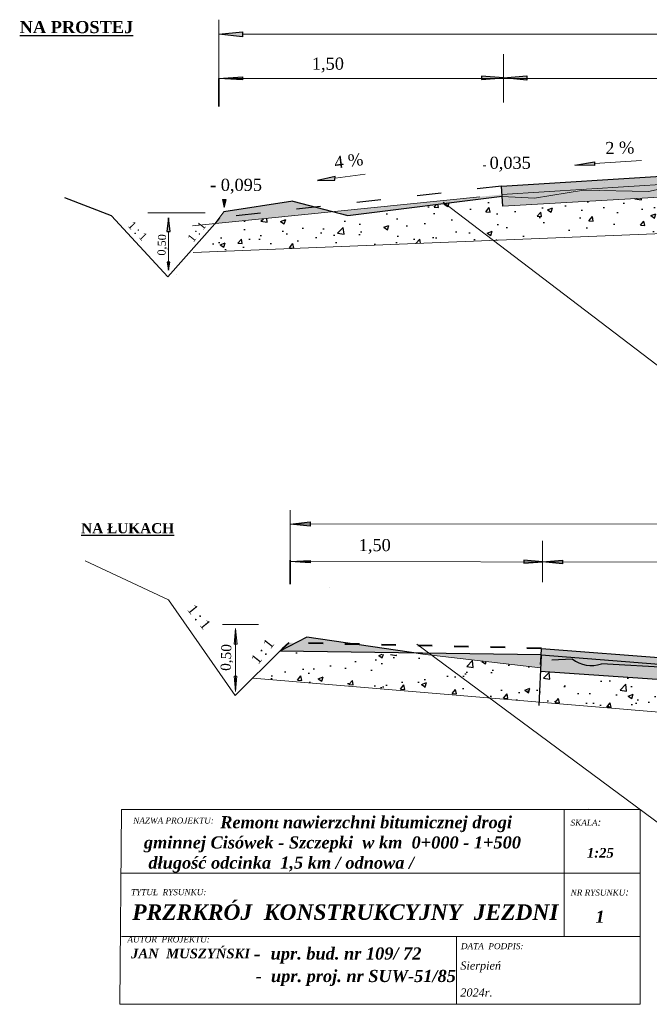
# Model space of a CAD drawing. Header units: millimetres. Extents: x 86 to 455, y 484 to 731.
import ezdxf

# ---------------------------------------------------------------- set-up
doc = ezdxf.new("R2010")
doc.units = ezdxf.units.MM
doc.linetypes.add('ACAD_ISO03W100', pattern=[30, 12, -18])
pattern_1 = [(37.50000000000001, (-17.79225462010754, 0), (-1.600031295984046, 48.94132373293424), [0, -38.608, 0, -43.18, 0, -41.275]), (7.499999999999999, (-17.79225462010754, 0), (44.95232831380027, 71.68251005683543), [0, -20.828, 0, -34.798, 0, -13.335]), (327.5, (-49.03425462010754, 0), (79.0992370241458, 0.1437184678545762), [0, -12.7, 0, -45.72, 0, -59.69]), (317.5, (-49.03425462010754, 0), (76.35564524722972, 22.29293232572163), [0, -6.35, 0, -29.972, 0, -34.29])]
pattern_2 = [(49.99999999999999, (-17.79225462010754, 0), (12.75292682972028, -1.115735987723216), [1.3335, -14.6685]), (355, (-17.79225462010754, 0), (-2.467039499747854, 13.37397916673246), [1.0668, -11.7348408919]), (100.4514447, (-16.72951413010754, -0.092977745), (10.28588729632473, 12.25824263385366), [1.133300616, -12.466317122]), (46.18420000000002, (-17.79225462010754, 3.556), (18.9755328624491, -2.942962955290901), [2.000249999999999, -22.00275]), (96.63555760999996, (-16.21096162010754, 3.310755), (16.61828938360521, 17.31982872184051), [1.6999516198, -18.6994925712]), (351.1841511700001, (-17.79225462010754, 3.556), (16.61828938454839, 17.31982872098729), [1.6001976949, -17.6021812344]), (21, (-16.01425462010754, 2.667), (10.61300738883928, -7.158563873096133), [1.3335, -14.6685]), (326.0000000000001, (-16.01425462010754, 2.667), (4.326141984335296, 12.89315762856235), [1.0668, -11.7348]), (71.45144499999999, (-15.12983733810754, 2.070453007), (14.93914934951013, 5.734593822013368), [1.133300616, -12.466295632]), (37.50000000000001, (-17.79225462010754, 0), (0.2162022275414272, 5.918852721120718), [0, -11.59256, 0, -11.9126, 0, -11.77925]), (7.499999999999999, (-17.79225462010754, 0), (4.677376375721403, 7.012640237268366), [0, -6.79196, 0, -11.32586, 0, -4.489450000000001]), (327.5, (-21.75719462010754, 0), (9.491341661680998, -0.4010120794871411), [0, -4.445, 0, -13.8684, 0, -18.4023]), (317.5, (-23.53519462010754, 0), (10.36904269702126, 1.779854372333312), [0, -5.7785, 0, -9.210040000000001, 0, -13.0683])]
pattern_3 = [(49.99999999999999, (0, 0), (12.75292682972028, -1.115735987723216), [1.3335, -14.6685]), (355, (0, 0), (-2.467039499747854, 13.37397916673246), [1.0668, -11.7348408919]), (100.4514447, (1.06274049, -0.092977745), (10.28588729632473, 12.25824263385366), [1.133300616, -12.466317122]), (46.18420000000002, (0, 3.556), (18.9755328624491, -2.942962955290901), [2.00025, -22.00275]), (96.63555760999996, (1.581293, 3.310755), (16.61828938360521, 17.31982872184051), [1.6999516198, -18.6994925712]), (351.1841511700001, (0, 3.556), (16.61828938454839, 17.31982872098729), [1.6001976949, -17.6021812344]), (21, (1.778, 2.667), (10.61300738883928, -7.158563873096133), [1.3335, -14.6685]), (326.0000000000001, (1.778, 2.667), (4.326141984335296, 12.89315762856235), [1.0668, -11.7348]), (71.45144499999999, (2.662417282, 2.070453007), (14.93914934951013, 5.734593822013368), [1.133300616, -12.466295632]), (37.50000000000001, (0, 0), (0.2162022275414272, 5.918852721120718), [0, -11.59256, 0, -11.9126, 0, -11.77925]), (7.499999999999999, (0, 0), (4.677376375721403, 7.012640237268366), [0, -6.79196, 0, -11.32586, 0, -4.489450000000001]), (327.5, (-3.96494, 0), (9.491341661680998, -0.4010120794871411), [0, -4.445, 0, -13.8684, 0, -18.4023]), (317.5, (-5.742940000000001, 0), (10.36904269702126, 1.779854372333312), [0, -5.7785, 0, -9.210040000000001, 0, -13.0683])]

msp = doc.modelspace()

# ---------------------------------------------------------------- hatches: boundary and pattern name
for points in [[(140.6481614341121, 724.3746943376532), (134.8328564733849, 723.7399739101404), (140.6481614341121, 723.1139577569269)], [(140.6368738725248, 713.1599032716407), (134.8328564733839, 712.8162603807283), (140.6368738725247, 712.4783004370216)], [(227.6915690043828, 692.152300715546), (222.8945728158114, 691.3661314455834), (227.7556604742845, 691.2757318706)], [(163.5461623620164, 688.5407935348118), (159.2140038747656, 687.53305363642), (163.5341123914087, 687.6638037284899)], [(136.6271572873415, 682.8366641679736), (135.6713855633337, 682.8366641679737), (136.0865787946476, 680.9678926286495)], [(157.3801224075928, 603.055201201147), (152.4371131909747, 602.5156888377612), (157.3801224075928, 601.9835751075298)], [(157.3705279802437, 593.5226287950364), (152.4371131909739, 593.2305323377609), (157.3705279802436, 592.9432663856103)]]:
    msp.add_hatch(color=256).paths.add_polyline_path(points)
h = msp.add_hatch(color=256)
h.paths.add_polyline_path([(199.7933022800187, 713.4012849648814), (199.792711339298, 712.92773217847), (205.182236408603, 712.9277321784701)])
h.paths.add_polyline_path([(205.1822364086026, 712.9277321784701), (199.792711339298, 712.9277321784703), (199.7921995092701, 712.5175750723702)])
h = msp.add_hatch(color=256)
h.paths.add_polyline_path([(210.977845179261, 713.433784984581), (205.1822364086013, 712.92773217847), (210.977845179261, 712.92773217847)])
h.paths.add_polyline_path([(210.9778451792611, 712.9277321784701), (205.1822364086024, 712.9277321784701), (210.977845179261, 712.4026750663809)])
at = {"linetype": 'ACAD_ISO03W100', "lineweight": 30, "ltscale": 0.5}
h = msp.add_hatch(color=25, dxfattribs=at)
h.dxf.hatch_style = 1
h.paths.add_polyline_path([(204.7013422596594, 686.1136871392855), (204.8458655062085, 684.0802878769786), (274.4596526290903, 688.4701268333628), (274.4720648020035, 690.5989925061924)])
h = msp.add_hatch(color=22, dxfattribs=at)
h.dxf.hatch_style = 1
h.paths.add_polyline_path([(250.4780506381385, 686.957849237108), (256.0634507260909, 686.4067577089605), (274.4596526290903, 688.438728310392), (274.4596526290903, 688.4701268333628)])
h.paths.add_polyline_path([(224.4619849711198, 685.3172785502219), (241.1107493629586, 684.821649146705), (250.4780506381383, 686.957849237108)])
h = msp.add_hatch(dxfattribs=at)
h.set_pattern_fill('AR-CONC', color=256, scale=0.07)
h.set_pattern_definition(pattern_3)
h.paths.add_polyline_path([(274.4596526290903, 685.1949079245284), (260.2905635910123, 684.3801874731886), (260.2927605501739, 675.1089359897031), (274.4596526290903, 675.6896106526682)])
h.paths.add_polyline_path([(190.6630344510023, 681.8903752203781), (166.7422709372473, 678.9140635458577), (163.1809100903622, 679.8393422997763), (133.8382017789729, 676.8526397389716), (128.4314360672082, 669.7041845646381), (202.6496777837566, 672.7462528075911)])
h = msp.add_hatch(color=22, dxfattribs=at)
h.dxf.hatch_style = 1
h.paths.add_polyline_path([(204.8458655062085, 684.0802878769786), (204.8782993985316, 683.6239526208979), (212.8594819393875, 683.1343151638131), (225.1892314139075, 685.3631386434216)])
h = msp.add_hatch(color=256, dxfattribs=at)
h.dxf.hatch_style = 1
h.paths.add_polyline_path([(260.2905635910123, 684.3801874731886), (260.2899727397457, 686.8736023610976), (256.0634507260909, 686.4067577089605), (250.4780506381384, 686.957849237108), (241.1107493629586, 684.821649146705), (225.0254605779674, 685.1187099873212), (212.8594819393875, 683.1343151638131), (204.8783004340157, 683.6239380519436), (205.0503052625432, 681.2038810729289)])
at = {"lineweight": 5, "ltscale": 0.5}
h = msp.add_hatch(color=75, dxfattribs=at)
h.dxf.hatch_style = 1
h.paths.add_polyline_path([(163.1809100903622, 679.8393422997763), (153.1342515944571, 682.4495691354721), (136.060083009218, 679.7902588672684), (133.8382017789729, 676.8526397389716)])
h = msp.add_hatch(color=43, dxfattribs=at)
h.dxf.hatch_style = 1
h.paths.add_polyline_path([(204.8758237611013, 683.6587841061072), (204.8458655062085, 684.0802878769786), (163.8295149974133, 679.9053617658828), (166.7422709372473, 678.9140635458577)])
at = {"linetype": 'ACAD_ISO03W100', "lineweight": 30, "ltscale": 0.5}
h = msp.add_hatch(dxfattribs=at)
h.set_pattern_fill('AR-CONC', color=256, scale=0.07)
h.set_pattern_definition(pattern_3)
h.paths.add_polyline_path([(260.2905635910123, 684.3801874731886), (205.0503052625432, 681.2038810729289), (204.8783004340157, 683.6239380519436), (204.6890662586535, 683.6355470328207), (190.6630344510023, 681.8903752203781), (202.6496777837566, 672.7462528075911), (260.2927605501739, 675.1089359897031)])
at = {"lineweight": 5}
h = msp.add_hatch(color=256, dxfattribs=at)
h.dxf.hatch_style = 1
h.paths.add_polyline_path([(122.3529067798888, 678.3380827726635), (121.9663101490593, 674.886985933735), (122.7725964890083, 674.886985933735)])
h.paths.add_polyline_path([(122.71100237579, 667.3451961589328), (122.3505212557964, 667.3451961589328), (122.3568008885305, 665.3489708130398)])
h.paths.add_polyline_path([(122.3505212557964, 667.3451961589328), (122.0111606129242, 667.3451961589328), (122.3568008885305, 665.3489708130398)])
h = msp.add_hatch(color=256)
h.paths.add_polyline_path([(210.2753331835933, 593.5627911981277), (210.2748308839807, 593.160271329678), (214.8559271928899, 593.1602713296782)])
h.paths.add_polyline_path([(214.8559271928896, 593.1602713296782), (210.2748308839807, 593.1602713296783), (210.274395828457, 592.8116377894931)])
h = msp.add_hatch(color=256)
h.paths.add_polyline_path([(219.7821946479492, 593.5904162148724), (214.8559271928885, 593.160271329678), (219.7821946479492, 593.160271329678)])
h.paths.add_polyline_path([(219.7821946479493, 593.1602713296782), (214.8559271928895, 593.1602713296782), (219.7821946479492, 592.7139727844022)])
h = msp.add_hatch(color=256, dxfattribs=at)
h.dxf.hatch_style = 1
h.paths.add_polyline_path([(138.9307510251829, 576.6537750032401), (138.9307510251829, 572.8068122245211), (139.2975303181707, 572.7982922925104)])
h.paths.add_polyline_path([(138.9307510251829, 576.6537750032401), (138.5653877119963, 572.8152992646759), (138.9307510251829, 572.8068122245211)])
at = {"lineweight": 30}
h = msp.add_hatch(dxfattribs=at)
h.set_pattern_fill('AR-SAND')
h.set_pattern_definition(pattern_1)
h.paths.add_polyline_path([(421.5563116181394, 541.1049475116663), (407.3632463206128, 557.0432281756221), (391.849899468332, 558.174391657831), (387.2305130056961, 557.4785001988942), (386.2128742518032, 558.5633822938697), (386.0913415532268, 554.0836155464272), (214.3262801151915, 566.1485768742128), (214.3638444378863, 566.9367851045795), (193.0387271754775, 570.9899568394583), (152.437010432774, 572.9332036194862), (143.3666530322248, 564.3480371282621)])
at = {"linetype": 'ACAD_ISO03W100', "lineweight": 30, "ltscale": 0.3}
h = msp.add_hatch(color=43, dxfattribs=at)
h.dxf.hatch_style = 1
h.paths.add_polyline_path([(153.8235362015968, 573.1140920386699), (152.0996260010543, 573.1526195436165), (150.4852581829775, 571.6098705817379), (149.9232426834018, 571.052587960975)])
h = msp.add_hatch(color=75, dxfattribs=at)
h.dxf.hatch_style = 1
h.paths.add_polyline_path([(153.8235362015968, 573.1140920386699), (149.9232426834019, 571.052587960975), (183.3381179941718, 570.5883559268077), (168.5267025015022, 572.7854923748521)])
h = msp.add_hatch(color=75, dxfattribs=at)
h.dxf.hatch_style = 1
h.paths.add_polyline_path([(168.5267025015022, 572.7854923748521), (156.5602795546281, 574.560600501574), (153.8235362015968, 573.1140920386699)])
at = {"lineweight": 30}
h = msp.add_hatch(dxfattribs=at)
h.set_pattern_fill('AR-CONC', color=256, scale=0.07)
h.set_pattern_definition(pattern_2)
h.paths.add_polyline_path([(213.9851682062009, 558.4477729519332), (214.3705895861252, 566.9355030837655), (190.8128939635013, 569.6615487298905), (150.763961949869, 571.3496497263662), (143.3666530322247, 564.3480371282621)])
at = {"linetype": 'ACAD_ISO03W100', "lineweight": 30, "ltscale": 0.3}
h = msp.add_hatch(color=43, dxfattribs=at)
h.dxf.hatch_style = 1
h.paths.add_polyline_path([(187.4870236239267, 570.0463404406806), (186.821422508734, 570.5399624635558), (183.3381179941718, 570.5883559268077), (185.2374272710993, 570.3066109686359)])
h = msp.add_hatch(color=43, dxfattribs=at)
h.dxf.hatch_style = 1
h.paths.add_polyline_path([(214.3706122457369, 566.936002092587), (214.50803640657, 569.9623500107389), (214.517226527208, 570.1551853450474), (186.821422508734, 570.5399624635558), (187.4870236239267, 570.0463404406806)])
at = {"lineweight": 30}
h = msp.add_hatch(color=25, dxfattribs=at)
h.dxf.hatch_style = 1
h.paths.add_polyline_path([(214.5935155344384, 571.7559495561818), (214.5172265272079, 570.1551853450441), (269.0763587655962, 565.8649383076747), (269.0899402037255, 565.8642239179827), (284.443042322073, 564.6565821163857), (284.5190816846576, 566.2521080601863)])
h = msp.add_hatch(color=256, dxfattribs=at)
h.dxf.hatch_style = 1
h.paths.add_polyline_path([(285.036930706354, 564.5741458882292), (285.2084915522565, 562.8932070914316), (284.9002994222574, 561.1913823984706), (245.1530067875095, 563.9832746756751), (252.3134123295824, 566.6367493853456), (263.2450834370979, 565.3148437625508), (269.1141215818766, 565.7270223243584)])
edge = h.paths.add_edge_path()
edge.add_arc((226.9130537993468, 575.2210991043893), 7.697360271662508, 232.1174541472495, 289.15472817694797, ccw=False)
edge.add_line((222.1865298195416, 569.1457944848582), (217.1591060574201, 568.9289629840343))
edge.add_line((217.1591060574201, 568.9289629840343), (214.5092896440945, 569.962350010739))
edge.add_line((214.5092896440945, 569.962350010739), (214.3262801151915, 566.1485768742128))
edge.add_line((214.3262801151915, 566.1485768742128), (245.1530067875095, 563.9832746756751))
edge.add_line((245.1530067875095, 563.9832746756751), (252.3952390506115, 566.6639918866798))
edge.add_line((252.3952390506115, 566.6639918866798), (229.4387143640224, 567.9498960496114))
h = msp.add_hatch(color=22, dxfattribs=at)
h.dxf.hatch_style = 1
edge = h.paths.add_edge_path()
edge.add_line((229.4387143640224, 567.9498960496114), (269.077851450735, 565.8648209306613))
edge.add_line((269.077851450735, 565.8648209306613), (214.5172265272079, 570.1551853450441))
edge.add_line((214.5172265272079, 570.1551853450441), (214.5092896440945, 569.962350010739))
edge.add_line((214.5092896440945, 569.962350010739), (217.1591060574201, 568.9289629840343))
edge.add_line((217.1591060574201, 568.9289629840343), (222.1865298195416, 569.1457944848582))
edge.add_arc((226.9452325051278, 575.4162376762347), 7.871703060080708, 232.804770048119, 288.4674122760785)
h = msp.add_hatch(dxfattribs=at)
h.set_pattern_fill('AR-SAND', color=256)
h.set_pattern_definition(pattern_1)
h.paths.add_polyline_path([(341.7980364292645, 557.1948245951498), (214.3348285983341, 566.1479764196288), (213.9851682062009, 558.4477729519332), (341.571087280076, 547.7878118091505)])
h = msp.add_hatch(dxfattribs=at)
h.set_pattern_fill('AR-CONC', color=256, scale=0.07)
h.set_pattern_definition(pattern_2)
h.paths.add_polyline_path([(341.7980364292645, 557.1948245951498), (214.3348285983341, 566.1479764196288), (213.9851682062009, 558.4477729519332), (341.571087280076, 547.7878118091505)])
at = {"lineweight": 5}
h = msp.add_hatch(color=256, dxfattribs=at)
h.dxf.hatch_style = 1
h.paths.add_polyline_path([(138.9307510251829, 561.0521020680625), (138.9307510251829, 564.8990648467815), (138.5639717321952, 564.9075847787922)])
h.paths.add_polyline_path([(138.9307510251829, 561.0521020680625), (139.2961143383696, 564.8905778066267), (138.9307510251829, 564.8990648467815)])

# ---------------------------------------------------------------- linework, layer by layer
for p, q in [((134.8328564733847, 727.3387137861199), (134.8328564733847, 705.8693642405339)), ((140.6481614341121, 723.7399739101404), (404.1557955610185, 723.7399739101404)), ((205.182236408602, 706.8139498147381), (205.182236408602, 718.8185709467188)), ((134.8328564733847, 712.8162603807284), (404.1557955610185, 712.8162603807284)), ((227.7020024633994, 691.7168545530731), (239.341124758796, 692.5199098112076)), ((171.0196259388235, 689.1382583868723), (163.5406204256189, 688.1374546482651)), ((204.8455857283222, 684.080270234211), (274.4596526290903, 688.4701268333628)), ((230.1733956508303, 687.1208553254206), (230.1733956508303, 687.1208553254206)), ((190.2814458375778, 682.1814736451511), (260.3037425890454, 628.7643129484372)), ((117.2318678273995, 679.5308641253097), (131.4391894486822, 679.5649921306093)), ((136.060083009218, 679.7902588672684), (133.8382017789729, 676.8526397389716)), ((122.326796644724, 674.886985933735), (122.3568008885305, 665.3489708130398)), ((152.437010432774, 605.9306835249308), (152.437010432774, 587.6817364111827)), ((152.437010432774, 602.5153782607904), (404.2103562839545, 602.5883489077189)), ((214.8561343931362, 588.1476298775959), (214.8561343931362, 598.3515578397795)), ((122.319358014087, 583.8047576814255), (101.7298652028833, 593.4245614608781)), ((152.4371131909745, 593.230532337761), (404.210459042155, 592.9471266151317)), ((138.8587116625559, 560.0812342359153), (122.319358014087, 583.8047576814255)), ((144.6119818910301, 577.6743617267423), (135.7076631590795, 577.6743617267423)), ((138.9307510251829, 576.6537750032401), (138.5653877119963, 572.8152992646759)), ((138.9307510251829, 576.6537750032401), (138.9307510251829, 561.0521020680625)), ((139.2975303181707, 572.7982922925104), (138.9307510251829, 576.6537750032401)), ((138.5653877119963, 572.8152992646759), (139.2975303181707, 572.7982922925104)), ((183.814897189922, 572.7696569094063), (294.1600309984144, 490.9356771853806)), ((150.4852581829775, 571.6098705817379), (138.8587116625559, 560.0812342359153)), ((185.2374272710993, 570.3066109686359), (214.3638444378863, 566.9367851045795)), ((139.2961143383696, 564.8905778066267), (138.5639717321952, 564.9075847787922)), ((138.5639717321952, 564.9075847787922), (138.9307510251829, 561.0521020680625)), ((138.9307510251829, 561.0521020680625), (139.2961143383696, 564.8905778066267)), ((226.1949033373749, 532.0988481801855), (226.1949033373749, 532.0988481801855))]:
    msp.add_line(p, q, dxfattribs=at)
for p, q in [((134.8328564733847, 723.7399739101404), (140.6481614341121, 724.3746943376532)), ((140.6481614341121, 723.1139577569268), (134.8328564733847, 723.7399739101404)), ((140.6481614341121, 724.3746943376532), (140.6481614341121, 723.1139577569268)), ((134.8328564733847, 712.8162603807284), (140.6368738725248, 713.1599032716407)), ((134.8328564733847, 705.8693642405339), (134.8328564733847, 712.8162603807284)), ((134.8328564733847, 712.8162603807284), (134.8328564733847, 705.8693642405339)), ((134.8328564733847, 705.8693642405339), (134.8328564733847, 712.8162603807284)), ((140.6368738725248, 712.4783004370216), (134.8328564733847, 712.8162603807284)), ((140.6368738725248, 713.1599032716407), (140.6368738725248, 712.4783004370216)), ((199.7933022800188, 713.4012849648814), (199.7921995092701, 712.5175750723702)), ((199.7921995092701, 712.5175750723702), (205.182236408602, 712.9277321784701)), ((205.182236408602, 712.9277321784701), (199.7933022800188, 713.4012849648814)), ((205.182236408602, 712.9277321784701), (210.977845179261, 713.433784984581)), ((210.977845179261, 712.4026750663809), (205.182236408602, 712.9277321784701)), ((210.977845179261, 713.433784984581), (210.977845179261, 712.4026750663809)), ((134.8328564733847, 705.8693642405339), (134.8328564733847, 705.8693642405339)), ((222.8945728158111, 691.3661314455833), (227.6915690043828, 692.152300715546)), ((227.6915690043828, 692.152300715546), (227.7556604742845, 691.2757318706)), ((227.7556604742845, 691.2757318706), (222.8945728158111, 691.3661314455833)), ((163.5461623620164, 688.5407935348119), (159.2140038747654, 687.53305363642)), ((159.2140038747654, 687.53305363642), (163.5341123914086, 687.6638037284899)), ((163.5341123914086, 687.6638037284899), (163.5461623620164, 688.5407935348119)), ((135.6713855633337, 682.8366641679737), (136.0865787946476, 680.9678926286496)), ((135.6713855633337, 682.8366641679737), (136.6271572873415, 682.8366641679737)), ((136.0865787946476, 680.9678926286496), (136.6271572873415, 682.8366641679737)), ((206.6133301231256, 682.9268832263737), (206.594021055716, 682.9254699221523)), ((206.6133301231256, 682.9268832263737), (206.6133301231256, 682.9423400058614)), ((206.6133301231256, 682.9423400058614), (206.6133301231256, 682.9268832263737)), ((206.6133301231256, 682.9268832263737), (206.6133301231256, 682.9268832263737)), ((122.3529067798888, 678.3380827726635), (121.9663101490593, 674.886985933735)), ((122.7725964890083, 674.886985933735), (122.3529067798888, 678.3380827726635)), ((121.9663101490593, 674.886985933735), (122.7725964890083, 674.886985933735)), ((122.71100237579, 667.3451961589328), (122.0111606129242, 667.3451961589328)), ((122.0111606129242, 667.3451961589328), (122.3568008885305, 665.3489708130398)), ((122.3568008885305, 667.3451961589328), (122.3568008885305, 667.3451961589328)), ((122.3568008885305, 667.3451961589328), (122.71100237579, 667.3451961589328)), ((122.3568008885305, 665.3489708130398), (122.71100237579, 667.3451961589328)), ((124.3326833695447, 664.2850945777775), (124.3326833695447, 664.2850945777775)), ((152.4371131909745, 602.5156888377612), (157.3801224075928, 603.055201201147)), ((157.3801224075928, 601.9835751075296), (152.4371131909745, 602.5156888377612)), ((157.3801224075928, 603.055201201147), (157.3801224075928, 601.9835751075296)), ((152.437010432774, 587.6817364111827), (152.437010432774, 593.5865981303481)), ((152.437010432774, 593.5865981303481), (152.437010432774, 587.6817364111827)), ((152.4371131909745, 593.230532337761), (157.3705279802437, 593.5226287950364)), ((157.3705279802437, 592.9432663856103), (152.4371131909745, 593.230532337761)), ((157.3705279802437, 593.5226287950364), (157.3705279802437, 592.9432663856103)), ((210.2753331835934, 593.5627911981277), (210.274395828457, 592.8116377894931)), ((210.274395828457, 592.8116377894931), (214.8559271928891, 593.1602713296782)), ((214.8559271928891, 593.1602713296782), (210.2753331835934, 593.5627911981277)), ((214.8559271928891, 593.1602713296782), (219.7821946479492, 593.5904162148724)), ((219.7821946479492, 592.7139727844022), (214.8559271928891, 593.1602713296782)), ((219.7821946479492, 593.5904162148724), (219.7821946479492, 592.7139727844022)), ((162.2254730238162, 586.9136209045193), (162.2254730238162, 586.9136209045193))]:
    msp.add_line(p, q)
at = {"color": 25, "lineweight": 25}
msp.add_line((204.7013422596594, 686.1136871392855), (274.4720648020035, 690.5989925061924), dxfattribs=at)
at = {"color": 2, "linetype": 'ACAD_ISO03W100', "lineweight": 30, "ltscale": 0.5}
for p, q in [((204.7013422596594, 686.1136871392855), (134.9491423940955, 678.3214493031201)), ((134.9491423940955, 678.3214493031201), (133.8382017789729, 676.8526397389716))]:
    msp.add_line(p, q, dxfattribs=at)
at = {"color": 25, "linetype": 'ACAD_ISO03W100', "lineweight": 30, "ltscale": 0.5}
msp.add_line((205.0503052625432, 681.2038810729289), (204.7013422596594, 686.1136871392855), dxfattribs=at)
at = {"color": 22, "lineweight": 13}
msp.add_line((205.0503052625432, 681.2038810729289), (274.4596526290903, 685.1949079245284), dxfattribs=at)
at = {"lineweight": 5, "ltscale": 0.5}
for p, q in [((212.8594819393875, 683.1343151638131), (225.0254605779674, 685.1187099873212)), ((241.1107493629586, 684.821649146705), (225.0254605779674, 685.1187099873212)), ((250.4780506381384, 686.957849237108), (241.1107493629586, 684.821649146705)), ((204.8780629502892, 683.6239526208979), (212.8594819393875, 683.1343151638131))]:
    msp.add_line(p, q, dxfattribs=at)
at = {"lineweight": 25}
for p, q in [((108.2304686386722, 678.7624443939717), (96.72761594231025, 683.2408766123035)), ((153.1342515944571, 682.4495691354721), (136.060083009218, 679.7902588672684)), ((122.1727807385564, 663.703929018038), (108.2304686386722, 678.7624443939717)), ((133.8382017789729, 676.8526397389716), (122.1727807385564, 663.703929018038))]:
    msp.add_line(p, q, dxfattribs=at)
at = {"color": 22, "lineweight": 5, "ltscale": 0.5}
msp.add_line((199.333346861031, 683.5191858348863), (128.3256831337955, 676.2915376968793), dxfattribs=at)
at = {"lineweight": 30, "ltscale": 0.5}
for p, q in [((153.1342515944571, 682.4495691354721), (166.7422709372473, 678.9140635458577)), ((166.7422709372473, 678.9140635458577), (204.8758237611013, 683.6587841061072))]:
    msp.add_line(p, q, dxfattribs=at)
at = {"lineweight": 15}
msp.add_line((128.4314360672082, 669.7041845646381), (274.4596526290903, 675.6896106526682), dxfattribs=at)
at = {"lineweight": 30}
for p, q in [((156.5602795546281, 574.560600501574), (149.9232426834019, 571.052587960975)), ((185.2374272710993, 570.3066109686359), (156.5602795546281, 574.560600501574)), ((214.50803640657, 569.962350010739), (213.9463930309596, 557.5938680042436)), ((214.4034879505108, 567.7686207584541), (214.50803640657, 569.962350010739)), ((217.1591060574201, 568.9289629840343), (222.1865298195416, 569.1457944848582)), ((251.8107997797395, 566.652083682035), (229.4387143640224, 567.9498960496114)), ((214.3262801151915, 566.1485768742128), (386.0913415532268, 554.0836155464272))]:
    msp.add_line(p, q, dxfattribs=at)
at = {"color": 2, "linetype": 'ACAD_ISO03W100', "lineweight": 40, "ltscale": 0.5}
msp.add_line((152.0996260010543, 573.1526195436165), (150.4852581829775, 571.6098705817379), dxfattribs=at)
at = {"color": 2, "linetype": 'ACAD_ISO03W100', "lineweight": 40, "ltscale": 0.3}
msp.add_line((214.5935155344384, 571.7559495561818), (152.0996260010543, 573.1526195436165), dxfattribs=at)
at = {"color": 2, "linetype": 'ACAD_ISO03W100', "lineweight": 40}
msp.add_line((152.437010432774, 572.9332036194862), (152.4370104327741, 572.9332036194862), dxfattribs=at)
at = {"color": 22, "lineweight": 30}
for p, q in [((214.517226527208, 570.1551853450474), (149.9232426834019, 571.052587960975)), ((214.50803640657, 569.962350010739), (214.5935155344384, 571.7559495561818)), ((214.5935155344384, 571.7559495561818), (284.5190816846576, 566.2521080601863)), ((214.5172265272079, 570.1551853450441), (214.5092896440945, 569.962350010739)), ((214.5172265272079, 570.1551853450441), (284.4457254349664, 564.6563710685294))]:
    msp.add_line(p, q, dxfattribs=at)
at = {"lineweight": 5, "ltscale": 0.06}
msp.add_line((143.1722066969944, 564.3584042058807), (438.0107197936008, 539.7301613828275), dxfattribs=at)
at = {"lineweight": 9}
for p, q in [((110.7139583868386, 531.8526670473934), (110.3192840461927, 483.6769457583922)), ((238.9874640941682, 531.8526670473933), (110.7139583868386, 531.8526670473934)), ((220.2325078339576, 531.8055761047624), (220.2325078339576, 500.4391691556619)), ((238.9874640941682, 531.8526670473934), (238.9874640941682, 483.6769457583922)), ((110.7139583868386, 516.1223726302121), (238.9874640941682, 516.122372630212)), ((238.9874640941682, 500.4862600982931), (110.7139583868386, 500.4862600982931)), ((193.5973215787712, 500.4862600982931), (193.5973215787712, 483.8547305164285)), ((238.9874640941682, 483.6769457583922), (110.3192840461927, 483.6769457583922))]:
    msp.add_line(p, q, dxfattribs=at)
at = {"lineweight": 30}
msp.add_arc((226.9130537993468, 575.2210991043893), 7.697360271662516, 232.1174541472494, 289.1547281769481, dxfattribs=at)

# ---------------------------------------------------------------- texts
at = {"attachment_point": 1}
for s, insert, char_height, width in [('{\\fTimes New Roman|b1|i0|c238|p18;\\LNA PROSTEJ}', (85.54514073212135, 727.0142576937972), 3, 31.88928509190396), ('{\\fTimes New Roman|b0|i0|c238|p18;1,50}', (157.8203848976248, 717.9586336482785), 3, 10.35883329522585), ('{\\fTimes New Roman|b0|i0|c238|p18;- \\H1.5x;0,035}', (200.0260995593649, 693.4338192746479), 2, 19.46924155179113), ('{\\fTimes New Roman|b0|i0|c238|p18;- 0,095}', (132.6432540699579, 687.9736194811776), 3, 15.9270885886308), ('{\\fTimes New Roman|b1|i0|c238|p18;\\LNA ŁUKACH}', (100.7590829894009, 602.7423011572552), 2.5, 23.97638472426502), ('{\\fTimes New Roman|b0|i0|c238|p18;1,50}', (169.4054571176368, 598.820003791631), 3, 10.35883329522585)]:
    msp.add_mtext(s, dxfattribs=dict(at, insert=insert, char_height=char_height, width=width))
for s, insert, char_height, width, rotation in [('{\\fTimes New Roman|b0|i0|c238|p18;2 %}', (230.3620110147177, 697.0632341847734), 3, 8.19547894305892, 1.5095436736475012), ('{\\fTimes New Roman|b0|i0|c238|p18; \\H1.5x;4 %}', (162.4264718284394, 693.3554068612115), 2, 9.119911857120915, 7.419305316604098), ('{\\fTimes New Roman|b0|i0|c238|p18;1 : 1}', (113.5803179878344, 677.7108176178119), 2, 6.543595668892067, 314.1319996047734), ('{\\fTimes New Roman|b0|i0|c238|p18;1 : 1}', (126.8746896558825, 673.3282350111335), 2, 5.533806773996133, 51.87137600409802), ('{\\fTimes New Roman|b0|i0|c238|p18;0,50}', (119.6022666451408, 668.9990989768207), 2, 5.33259853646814, 88.15157135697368), ('{\\fTimes New Roman|b0|i0|c238|p18;1 : 1}', (128.7945811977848, 582.9417492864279), 2.5, 7.74160981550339, 308.9398564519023), ('{\\fTimes New Roman|b0|i0|c238|p18;0,50}', (135.2181304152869, 566.2515843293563), 2.5, 6.667919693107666, 88.15157135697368), ('{\\fTimes New Roman|b0|i0|c238|p18;1 : 1}', (142.5416209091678, 569.1609407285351), 2.5, 7.74160981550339, 51.686441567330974)]:
    msp.add_mtext(s, dxfattribs=dict(at, insert=insert, char_height=char_height, width=width, rotation=rotation))
at = {"lineweight": 5, "attachment_point": 1}
for s, insert, char_height, width in [('{\\fTimes New Roman|b0|i1|c238|p18;NAZWA PROJEKTU:}', (113.6174297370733, 529.9015049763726), 1.5, 19.78563089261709), ('{\\fTimes New Roman|b1|i1|c238|p18;                    \\H1.2x;Remon\\H0.83333x;t\\H1.2x; nawierzchni bitumicznej drogi gminnej Cisówek - Szczepki  w km  0+000 - 1+500   \\P długość odcinka  1,5 km / odnowa /}', (116.2608429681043, 530.2381342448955), 2.5, 101.5454891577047), ('{\\fTimes New Roman|b0|i1|c238|p18;\\H0.83275x;SKALA\\H1.2008x;:}', (221.8000838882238, 529.66137945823), 1.801263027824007, 9.838908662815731), ('{\\fTimes New Roman|b1|i1|c238|p18;1:25}', (225.8554857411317, 522.3735083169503), 2.401684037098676, 8.248257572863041), ('{\\fTimes New Roman|b0|i1|c238|p18;TYTUŁ  RYSUNKU:}', (113.0750357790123, 512.18003423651), 1.5, 18.80264982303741), ('{\\fTimes New Roman|b0|i1|c238|p18;\\H0.83275x;NR RYSUNKU\\H1.2008x;:}', (221.8207960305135, 512.377280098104), 1.801263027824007, 14.91572192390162), ('{\\fTimes New Roman|b1|i1|c238|p18;PRZRKRÓJ  KONSTRUKCYJNY  JEZDNI}', (113.3711740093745, 508.4159622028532), 3.842694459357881, 105.4964809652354), ('{\\fTimes New Roman|b1|i1|c238|p18;1}', (227.9708234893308, 506.8470782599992), 3, 4.07131091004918), ('\\A1;{\\fTimes New Roman|b0|i1|c238|p18;\\H0.48312x;AUTOR  PROJEKTU: \\H2.07x;   \\fTimes New Roman|b1|i1|c238|p18;\\H1.2x; \\P\\H0.64459x; JAN  MUSZYŃSKI \\H1.4479x;- \\H0.86332x; \\H0.99998x;upr. bud. nr 109/ 72 \\P                            -  upr. proj. nr SUW-51/85}', (112.1838049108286, 500.4862600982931), 3.104830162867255, 81.04813794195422), ('{\\fTimes New Roman|b0|i1|c238|p18;DATA  PODPIS:}', (194.6791356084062, 498.8197679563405), 1.5, 19.08156881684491), ('{\\fTimes New Roman|b0|i1|c238|p18;Sierpień\\P \\P2024r.}', (194.5395477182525, 494.2605312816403), 2, 20.87361661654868)]:
    msp.add_mtext(s, dxfattribs=dict(at, insert=insert, char_height=char_height, width=width))

doc.saveas('drawing.dxf')
